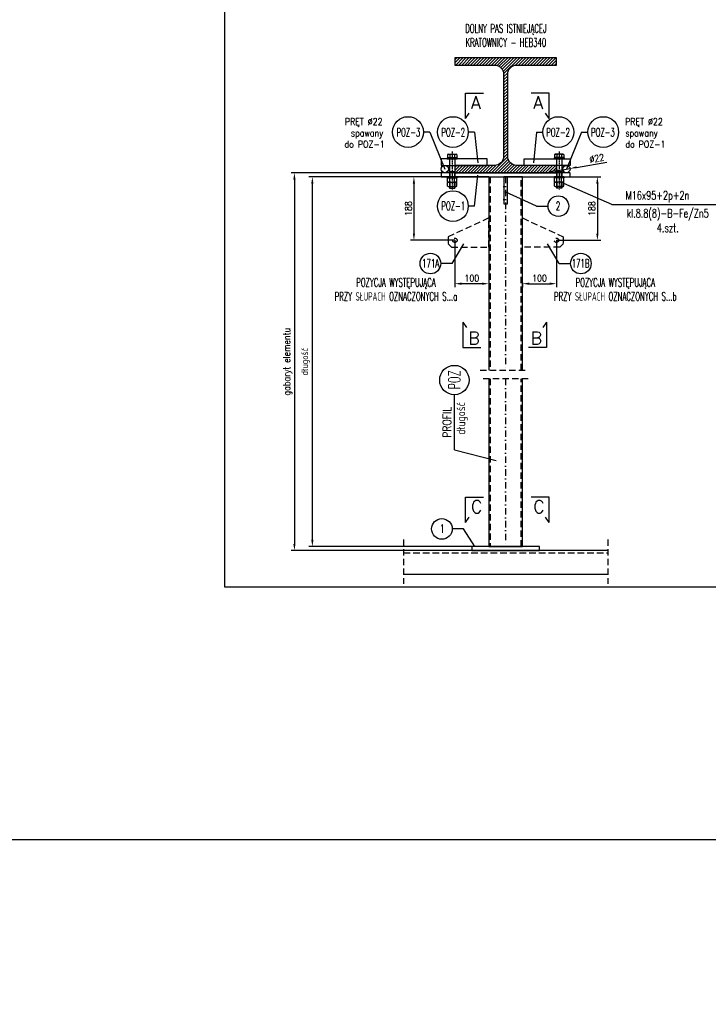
# Model space of a CAD drawing. Header units: millimetres. Extents: x -34919 to 306996, y -293018 to -145733.
# Tile 193 of 256: x 77621 to 79656, y -188508 to -185597. Entities that reach past the tile are written whole.
import ezdxf
from ezdxf.enums import TextEntityAlignment as Align

# ---------------------------------------------------------------- set-up
doc = ezdxf.new("R2010")
doc.units = ezdxf.units.MM
doc.header["$LTSCALE"] = 3
for name, pattern in [('BORDER2', [0.875, 0.25, -0.125, 0.25, -0.125, 0, -0.125]), ('DASHDOT', [25.4, 12.7, -6.35, 0, -6.35]), ('HIDDEN', [9.525, 6.35, -3.175])]:
    doc.linetypes.add(name, pattern=pattern)
for name, color, linetype in [('0_18', 4, 'Continuous'), ('1_Słupy', 1, 'Continuous'), ('blaszki', 6, 'Continuous'), ('K-wypełnienia', 8, 'Continuous'), ('poziome 1', 7, 'Continuous'), ('Prz', 5, 'Continuous'), ('slupki', 7, 'Continuous'), ('stezenia', 4, 'Continuous'), ('TROJKAT', 21, 'Continuous')]:
    doc.layers.add(name, color=color, linetype=linetype)
doc.layers.add('OPISY', color=2, linetype='Continuous', lineweight=13)
doc.styles.add('NOVE3', font='romans.shx', dxfattribs={"width": 0.7})
doc.styles.add('R20', font='romans.shx', dxfattribs={"width": 0.85})
doc.styles.add('R50', font='romans.shx', dxfattribs={"width": 0.85, "height": 50})
doc.styles.add('ROMANS', font='romans.shx')
doc.dimstyles.new('Skala 1_10', dxfattribs={"dimscale": 10, "dimtxt": 2, "dimasz": 2, "dimexe": 1, "dimexo": 0, "dimtad": 1, "dimdec": 0, "dimdsep": 46, "dimtxsty": 'R20', "dimcen": 0, "dimclrd": 4, "dimclre": 4, "dimclrt": 3, "dimadec": 0, "dimazin": 0, "dimtfac": 1, "dimtdec": 0, "dimtix": 1, "dimtmove": 0, "dimatfit": 2, "dimfxl": 1, "dimtolj": 1, "dimtzin": 0, "dimarcsym": 0})

# ---------------------------------------------------------------- blocks, each defined once
blk = doc.blocks.new('połaczenie montażowe')
at = {"color": 7, "linetype": 'BORDER2'}
for p, q in [((-62.8, 158), (49.6, 158)), ((-62.8, -158), (49.6, -158))]:
    blk.add_line(p, q, dxfattribs=at)
at = {"color": 4}
for p, q in [((-54.5, 168.6), (-54.5, 146.3)), ((-53.7, 171.8), (-45.2, 171.8)), ((-53.5, 164.9), (-45.2, 164.9)), ((-53.5, 151.1), (-45.2, 151.1)), ((-45.2, 171.8), (-45.2, 144.2)), ((-45.2, 170.8), (-44.5, 170.8)), ((-44.5, 170.8), (-44.5, 145.2)), ((-41.5, 166), (12, 166)), ((-41.5, 150), (12, 150)), ((-3.6, 166), (-3.6, 150)), ((-3.6, 164.5), (12, 164.5)), ((-3.6, 151.5), (12, 151.5)), ((28, 166), (46, 166)), ((28, 164.5), (46, 164.5)), ((28, 151.5), (46, 151.5)), ((28, 150), (46, 150)), ((46, 166), (46, 150)), ((-53.7, 144.2), (-45.2, 144.2)), ((-45.2, 145.2), (-44.5, 145.2)), ((-53.7, -144.2), (-45.2, -144.2)), ((-45.2, -171.9), (-45.2, -144.2)), ((-45.2, -145.2), (-44.5, -145.2)), ((-44.5, -170.9), (-44.5, -145.2)), ((-54.5, -168.6), (-54.5, -146.3)), ((-53.7, -171.9), (-45.2, -171.9)), ((-53.5, -151.1), (-45.2, -151.1)), ((-53.5, -164.9), (-45.2, -164.9)), ((-45.2, -170.9), (-44.5, -170.9)), ((-41.5, -150), (12, -150)), ((-41.5, -166), (12, -166)), ((-3.6, -166), (-3.6, -150)), ((-3.6, -151.5), (12, -151.5)), ((-3.6, -164.5), (12, -164.5)), ((28, -150), (46, -150)), ((28, -151.5), (46, -151.5)), ((28, -164.5), (46, -164.5)), ((28, -166), (46, -166)), ((46, -166), (46, -150))]:
    blk.add_line(p, q, dxfattribs=at)
at = {"color": 7}
for p, q in [((-44.5, 172.4), (-44, 172.9)), ((-44.5, 172.4), (-44.5, 143.6)), ((-44, 172.9), (-41.5, 172.9)), ((-41.5, 172.9), (-41.5, 143.1)), ((12, 172.4), (12.5, 172.9)), ((12, 172.4), (12, 143.6)), ((12.5, 172.9), (15, 172.9)), ((15, 172.9), (15, 143.1)), ((15, 168.6), (15, 148.3)), ((15, 168.6), (15, 148.3)), ((28, 172.9), (28, 143.1)), ((28, 168.6), (28, 148.3)), ((28, 168.6), (28, 148.3)), ((-44.5, 143.6), (-44, 143.1)), ((-44, 143.1), (-41.5, 143.1)), ((12, 143.6), (12.5, 143.1)), ((12.5, 143.1), (15, 143.1)), ((-44.5, -143.6), (-44, -143.1)), ((-44.5, -172.4), (-44.5, -143.6)), ((-44, -143.1), (-41.5, -143.1)), ((-41.5, -172.9), (-41.5, -143.1)), ((12, -143.6), (12.5, -143.1)), ((12, -172.4), (12, -143.6)), ((12.5, -143.1), (15, -143.1)), ((15, -172.9), (15, -143.1)), ((28, -172.9), (28, -143.1)), ((-44.5, -172.4), (-44, -172.9)), ((-44, -172.9), (-41.5, -172.9)), ((12, -172.4), (12.5, -172.9)), ((12.5, -172.9), (15, -172.9)), ((15, -168.6), (15, -148.3)), ((15, -168.6), (15, -148.3)), ((28, -168.6), (28, -148.3)), ((28, -168.6), (28, -148.3))]:
    blk.add_line(p, q, dxfattribs=at)
at = {"color": 3}
for p, q in [((27.2, 171.8), (15.8, 171.8)), ((27, 164.9), (16, 164.9)), ((28, 151.1), (16, 151.1)), ((28, 168.6), (28, 148.3)), ((40.2, 171.8), (28.8, 171.8)), ((40, 164.9), (29, 164.9)), ((41, 151.1), (29, 151.1)), ((41, 168.6), (41, 148.3)), ((27.2, 144.2), (15.8, 144.2)), ((40.2, 144.2), (28.8, 144.2)), ((27.2, -144.2), (15.8, -144.2)), ((40.2, -144.2), (28.8, -144.2)), ((27.2, -171.9), (15.8, -171.9)), ((28, -151.1), (16, -151.1)), ((27, -164.9), (16, -164.9)), ((28, -168.6), (28, -148.3)), ((40.2, -171.9), (28.8, -171.9)), ((41, -151.1), (29, -151.1)), ((40, -164.9), (29, -164.9)), ((41, -168.6), (41, -148.3))]:
    blk.add_line(p, q, dxfattribs=at)
at = {"color": 4}
for centre, radius, start, end in [((-43.6, 167.6), 10.9, 156.9535, 174.7762), ((-46.1, 168.9), 8.39, 182.384, 208.3594), ((-46.1, 160.9), 8.39, 151.6406, 177.616), ((-40.8, 156.2), 13.8, 181.783, 202.0553), ((-40.8, 145.9), 13.8, 157.9447, 178.217), ((-49.3, 147.1), 5.24, 187.8423, 213.6182), ((-49.3, -147.1), 5.24, 146.3818, 172.1577), ((-40.8, -145.9), 13.8, 181.783, 202.0553), ((-40.8, -156.2), 13.8, 157.9447, 178.217), ((-46.1, -160.9), 8.39, 182.384, 208.3594), ((-46.1, -168.9), 8.39, 151.6406, 177.616), ((-43.6, -167.6), 10.9, 185.2238, 203.0465)]:
    blk.add_arc(centre, radius, start, end, dxfattribs=at)
at = {"color": 3}
for centre, radius, start, end in [((25.9, 167.6), 10.9, 156.9535, 174.7762), ((23.4, 168.9), 8.39, 182.384, 208.3594), ((20, 161.9), 5.05, 143.1698, 176.696), ((20, 154.1), 5.05, 183.304, 216.8302), ((20, 148), 5.05, 143.1698, 176.696), ((32.3, 149.6), 17.3, 184.1009, 198.2664), ((19.6, 168.9), 8.39, 331.6406, 357.616), ((23, 161.9), 5.05, 3.304, 36.8302), ((23, 154.1), 5.05, 323.1698, 356.696), ((23, 148), 5.05, 3.304, 36.8302), ((17.1, 167.6), 10.9, 5.2238, 23.0465), ((10.7, 149.6), 17.3, 341.7336, 355.8991), ((38.9, 167.6), 10.9, 156.9535, 174.7762), ((36.4, 168.9), 8.39, 182.384, 208.3594), ((33, 161.9), 5.05, 143.1698, 176.696), ((33, 154.1), 5.05, 183.304, 216.8302), ((33, 148), 5.05, 143.1698, 176.696), ((45.3, 149.6), 17.3, 184.1009, 198.2664), ((32.6, 168.9), 8.39, 331.6406, 357.616), ((36, 161.9), 5.05, 3.304, 36.8302), ((36, 154.1), 5.05, 323.1698, 356.696), ((36, 148), 5.05, 3.304, 36.8302), ((30.1, 167.6), 10.9, 5.2238, 23.0465), ((23.7, 149.6), 17.3, 341.7336, 355.8991), ((32.3, -149.6), 17.3, 161.7336, 175.8991), ((10.7, -149.6), 17.3, 4.1009, 18.2664), ((45.3, -149.6), 17.3, 161.7336, 175.8991), ((23.7, -149.6), 17.3, 4.1009, 18.2664), ((20, -148), 5.05, 183.304, 216.8302), ((20, -154.1), 5.05, 143.1698, 176.696), ((20, -161.9), 5.05, 183.304, 216.8302), ((23.4, -168.9), 8.39, 151.6406, 177.616), ((25.9, -167.6), 10.9, 185.2238, 203.0465), ((23, -148), 5.05, 323.1698, 356.696), ((23, -154.1), 5.05, 3.304, 36.8302), ((23, -161.9), 5.05, 323.1698, 356.696), ((19.6, -168.9), 8.39, 2.384, 28.3594), ((17.1, -167.6), 10.9, 336.9535, 354.7762), ((33, -148), 5.05, 183.304, 216.8302), ((33, -154.1), 5.05, 143.1698, 176.696), ((33, -161.9), 5.05, 183.304, 216.8302), ((36.4, -168.9), 8.39, 151.6406, 177.616), ((38.9, -167.6), 10.9, 185.2238, 203.0465), ((36, -148), 5.05, 323.1698, 356.696), ((36, -154.1), 5.05, 3.304, 36.8302), ((36, -161.9), 5.05, 323.1698, 356.696), ((32.6, -168.9), 8.39, 2.384, 28.3594), ((30.1, -167.6), 10.9, 336.9535, 354.7762)]:
    blk.add_arc(centre, radius, start, end, dxfattribs=at)
at = {"layer": 'stezenia', "color": 6}
for points in [[(-41.5, 190.2), (-21.5, 190.2), (-21.5, 55), (-41.5, 55)], [(12, 190.2), (0, 190.2), (0, -190.2), (12, -190.2)], [(-41.5, -190.2), (-21.5, -190.2), (-21.5, -55), (-41.5, -55)]]:
    blk.add_lwpolyline(points, close=True, dxfattribs=at)
at = {"layer": 'stezenia', "color": 3}
for centre in [(-10.8, 179.5), (-10.8, -179.5)]:
    blk.add_circle(centre, 10.8, dxfattribs=at)
blk = doc.blocks.new('*X203')
at = {"color": 0}
for p, q in [((558, 1768.9), (573.1, 1784)), ((558, 1777.8), (564.2, 1784)), ((560.4, 1762.5), (581.9, 1784)), ((569.3, 1762.5), (590.8, 1784)), ((578.1, 1762.5), (599.6, 1784)), ((586.9, 1762.5), (608.4, 1784)), ((595.8, 1762.5), (617.3, 1784)), ((604.6, 1762.5), (626.1, 1784)), ((613.5, 1762.5), (635, 1784)), ((622.3, 1762.5), (643.8, 1784)), ((631.1, 1762.5), (652.6, 1784)), ((640, 1762.5), (661.5, 1784)), ((648.8, 1762.5), (670.3, 1784)), ((657.6, 1762.5), (679.1, 1784)), ((666.5, 1762.5), (688, 1784)), ((675.3, 1762.5), (696.8, 1784)), ((683, 1761.3), (705.7, 1784)), ((689.1, 1758.6), (714.5, 1784)), ((694, 1754.7), (723.3, 1784)), ((697.9, 1749.8), (732.2, 1784)), ((700.7, 1743.7), (741, 1784)), ((702, 1736.1), (749.9, 1784)), ((736.9, 1762.2), (758.7, 1784)), ((746, 1762.5), (767.5, 1784)), ((754.9, 1762.5), (776.4, 1784)), ((763.7, 1762.5), (785.2, 1784)), ((772.6, 1762.5), (794.1, 1784)), ((781.4, 1762.5), (802.9, 1784)), ((790.2, 1762.5), (811.7, 1784)), ((799.1, 1762.5), (820.6, 1784)), ((807.9, 1762.5), (829.4, 1784)), ((816.7, 1762.5), (838.2, 1784)), ((825.6, 1762.5), (847.1, 1784)), ((834.4, 1762.5), (855.9, 1784)), ((843.3, 1762.5), (858, 1777.2)), ((852.1, 1762.5), (858, 1768.4)), ((702, 1727.3), (714.3, 1739.6)), ((702, 1718.5), (714, 1730.5)), ((702, 1709.6), (714, 1721.6)), ((702, 1700.8), (714, 1712.8)), ((702, 1691.9), (714, 1703.9)), ((702, 1683.1), (714, 1695.1)), ((702, 1674.3), (714, 1686.3)), ((702, 1665.4), (714, 1677.4)), ((702, 1656.6), (714, 1668.6)), ((702, 1647.8), (714, 1659.8)), ((702, 1638.9), (714, 1650.9)), ((702, 1630.1), (714, 1642.1)), ((702, 1621.2), (714, 1633.2)), ((702, 1612.4), (714, 1624.4)), ((702, 1603.6), (714, 1615.6)), ((702, 1594.7), (714, 1606.7)), ((702, 1585.9), (714, 1597.9)), ((702, 1577), (714, 1589)), ((702, 1568.2), (714, 1580.2)), ((702, 1559.4), (714, 1571.4)), ((702, 1550.5), (714, 1562.5)), ((702, 1541.7), (714, 1553.7)), ((702, 1532.9), (714, 1544.9)), ((702, 1524), (714, 1536)), ((702, 1515.2), (714, 1527.2)), ((702, 1506.3), (714, 1518.3)), ((666.2, 1444), (714, 1491.8)), ((701.7, 1488.3), (714, 1500.7)), ((702, 1497.5), (714, 1509.5)), ((558, 1459.6), (563.9, 1465.5)), ((558, 1450.7), (572.8, 1465.5)), ((560.1, 1444), (581.6, 1465.5)), ((569, 1444), (590.5, 1465.5)), ((577.8, 1444), (599.3, 1465.5)), ((586.6, 1444), (608.1, 1465.5)), ((595.5, 1444), (617, 1465.5)), ((604.3, 1444), (625.8, 1465.5)), ((613.1, 1444), (634.6, 1465.5)), ((622, 1444), (643.5, 1465.5)), ((630.8, 1444), (652.3, 1465.5)), ((639.7, 1444), (661.2, 1465.5)), ((648.5, 1444), (670, 1465.5)), ((657.3, 1444), (679.2, 1465.8)), ((675, 1444), (715.3, 1484.3)), ((683.9, 1444), (718.1, 1478.2)), ((692.7, 1444), (722, 1473.3)), ((701.5, 1444), (727, 1469.4)), ((710.4, 1444), (733.1, 1466.7)), ((719.2, 1444), (740.7, 1465.5)), ((728.1, 1444), (749.6, 1465.5)), ((736.9, 1444), (758.4, 1465.5)), ((745.7, 1444), (767.2, 1465.5)), ((754.6, 1444), (776.1, 1465.5)), ((763.4, 1444), (784.9, 1465.5)), ((772.2, 1444), (793.7, 1465.5)), ((781.1, 1444), (802.6, 1465.5)), ((789.9, 1444), (811.4, 1465.5)), ((798.8, 1444), (820.3, 1465.5)), ((807.6, 1444), (829.1, 1465.5)), ((816.4, 1444), (837.9, 1465.5)), ((825.3, 1444), (846.8, 1465.5)), ((834.1, 1444), (855.6, 1465.5)), ((843, 1444), (858, 1459)), ((851.8, 1444), (858, 1450.2))]:
    blk.add_line(p, q, dxfattribs=at)
blk = doc.blocks.new('*D283')
at = {"layer": 'Defpoints', "color": 0, "transparency": 16777216}
for p in [(78867, -186049.5), (78433, -187166.8), (78957.3, -187166.8)]:
    blk.add_point(p, dxfattribs=at)
at = {"layer": 'stezenia', "color": 4, "lineweight": -2, "transparency": 16777216}
for p, q in [((78867, -186049.5), (78423, -186049.5)), ((78433, -186069.5), (78433, -187146.8)), ((78957.3, -187166.8), (78423, -187166.8))]:
    blk.add_line(p, q, dxfattribs=at)
at = {"layer": 'stezenia', "color": 4, "transparency": 16777216}
for points in [[(78429.7, -186069.5), (78436.3, -186069.5), (78433, -186049.5)], [(78429.7, -187146.8), (78436.3, -187146.8), (78433, -187166.8)]]:
    blk.add_solid(points, dxfattribs=at)
at = {"layer": 'stezenia', "color": 3, "transparency": 16777216, "insert": (78413.4, -186608.1), "char_height": 20, "attachment_point": 5, "rotation": 90, "style": 'R20'}
blk.add_mtext('\\A1;gabaryt elementu', dxfattribs=at)
blk = doc.blocks.new('*D284')
at = {"layer": 'Defpoints', "color": 0, "transparency": 16777216}
for p in [(78486, -186061.5), (79007.3, -186061.5, 0), (79007.3, -187154.8, 0)]:
    blk.add_point(p, dxfattribs=at)
at = {"layer": 'stezenia', "color": 4, "lineweight": -2, "transparency": 16777216}
for p, q in [((79007.3, -186061.5), (78476, -186061.5)), ((78486, -187134.8), (78486, -186081.5)), ((79007.3, -187154.8), (78476, -187154.8))]:
    blk.add_line(p, q, dxfattribs=at)
at = {"layer": 'stezenia', "color": 4, "transparency": 16777216}
for points in [[(78482.7, -186081.5), (78489.4, -186081.5), (78486, -186061.5)], [(78482.7, -187134.8), (78489.4, -187134.8), (78486, -187154.8)]]:
    blk.add_solid(points, dxfattribs=at)
at = {"layer": 'stezenia', "color": 3, "transparency": 16777216, "insert": (78466.5, -186608.1), "char_height": 20, "attachment_point": 5, "rotation": 90, "style": 'R20'}
blk.add_mtext('\\A1;długość', dxfattribs=at)
blk = doc.blocks.new('*D285')
at = {"layer": 'Defpoints', "color": 0, "transparency": 16777216}
for p in [(78907.3, -186249.2, 0), (78907.3, -186377.5), (79007.3, -186375.4, 0)]:
    blk.add_point(p, dxfattribs=at)
at = {"layer": 'stezenia', "color": 4, "lineweight": -2, "transparency": 16777216}
for p, q in [((78907.3, -186249.2), (78907.3, -186387.5)), ((78987.3, -186377.5), (78927.3, -186377.5)), ((79007.3, -186375.4), (79007.3, -186387.5))]:
    blk.add_line(p, q, dxfattribs=at)
at = {"layer": 'stezenia', "color": 4, "transparency": 16777216}
for points in [[(78927.3, -186374.2), (78927.3, -186380.9), (78907.3, -186377.5)], [(78987.3, -186374.2), (78987.3, -186380.9), (79007.3, -186377.5)]]:
    blk.add_solid(points, dxfattribs=at)
at = {"layer": 'stezenia', "color": 3, "transparency": 16777216, "insert": (78957.3, -186361.3), "char_height": 20, "attachment_point": 5, "style": 'R20'}
blk.add_mtext('\\A1;100', dxfattribs=at)
blk = doc.blocks.new('*D286')
at = {"layer": 'Defpoints', "color": 0, "transparency": 16777216}
for p in [(78867, -186061.5), (78786.2, -186249.2), (78907.3, -186249.2)]:
    blk.add_point(p, dxfattribs=at)
at = {"layer": 'stezenia', "color": 4, "lineweight": -2, "transparency": 16777216}
for p, q in [((78867, -186061.5), (78776.2, -186061.5)), ((78786.2, -186081.5), (78786.2, -186229.2)), ((78907.3, -186249.2), (78776.2, -186249.2))]:
    blk.add_line(p, q, dxfattribs=at)
at = {"layer": 'stezenia', "color": 4, "transparency": 16777216}
for points in [[(78782.8, -186081.5), (78789.5, -186081.5), (78786.2, -186061.5)], [(78782.8, -186229.2), (78789.5, -186229.2), (78786.2, -186249.2)]]:
    blk.add_solid(points, dxfattribs=at)
at = {"layer": 'stezenia', "color": 3, "transparency": 16777216, "insert": (78769.9, -186155.3), "char_height": 20, "attachment_point": 5, "rotation": 90, "style": 'R20'}
blk.add_mtext('\\A1;188', dxfattribs=at)
blk = doc.blocks.new('*D287')
at = {"layer": 'Defpoints', "color": 0, "transparency": 16777216}
for p in [(79247.5, -186061.5), (79207.3, -186249.2), (79328.3, -186249.2)]:
    blk.add_point(p, dxfattribs=at)
at = {"layer": 'stezenia', "color": 4, "lineweight": -2, "transparency": 16777216}
for p, q in [((79247.5, -186061.5), (79338.3, -186061.5)), ((79328.3, -186081.5), (79328.3, -186229.2)), ((79207.3, -186249.2), (79338.3, -186249.2))]:
    blk.add_line(p, q, dxfattribs=at)
at = {"layer": 'stezenia', "color": 4, "transparency": 16777216}
for points in [[(79325, -186081.5), (79331.7, -186081.5), (79328.3, -186061.5)], [(79325, -186229.2), (79331.7, -186229.2), (79328.3, -186249.2)]]:
    blk.add_solid(points, dxfattribs=at)
at = {"layer": 'stezenia', "color": 3, "transparency": 16777216, "insert": (79312.1, -186155.3), "char_height": 20, "attachment_point": 5, "rotation": 90, "style": 'R20'}
blk.add_mtext('\\A1;188', dxfattribs=at)
blk = doc.blocks.new('*D297')
at = {"layer": 'Defpoints', "color": 0, "transparency": 16777216}
for p in [(79226.1, -186040.5), (79247.3, -186037)]:
    blk.add_point(p, dxfattribs=at)
at = {"layer": 'stezenia', "color": 4, "lineweight": -2, "transparency": 16777216}
for p, q in [((79267.1, -186033.6), (79356.7, -186018.5)), ((79206.4, -186043.8), (79186.7, -186047.2)), ((79226.1, -186040.5), (79247.3, -186037))]:
    blk.add_line(p, q, dxfattribs=at)
at = {"layer": 'stezenia', "color": 4, "transparency": 16777216}
for points in [[(79205.9, -186040.6), (79207, -186047.1), (79226.1, -186040.5)], [(79266.5, -186030.3), (79267.6, -186036.9), (79247.3, -186037)]]:
    blk.add_solid(points, dxfattribs=at)
at = {"layer": 'stezenia', "color": 3, "transparency": 16777216, "insert": (79326.6, -186007.1), "char_height": 20, "attachment_point": 5, "rotation": 9.5561, "style": 'R20'}
blk.add_mtext('\\A1;∅22', dxfattribs=at)
blk = doc.blocks.new('*D308')
at = {"color": 4, "lineweight": -2, "transparency": 16777216}
for p, q in [((79207.3, -186249.2), (79207.3, -186387.5)), ((79107.3, -186375.4), (79107.3, -186387.5)), ((79127.3, -186377.5), (79187.3, -186377.5))]:
    blk.add_line(p, q, dxfattribs=at)
at = {"color": 4, "transparency": 16777216}
for points in [[(79127.3, -186374.2), (79127.3, -186380.9), (79107.3, -186377.5)], [(79187.3, -186374.2), (79187.3, -186380.9), (79207.3, -186377.5)]]:
    blk.add_solid(points, dxfattribs=at)
at = {"layer": 'Defpoints', "color": 0, "transparency": 16777216}
for p in [(79207.3, -186249.2, 0), (79107.3, -186375.4, 0), (79207.3, -186377.5)]:
    blk.add_point(p, dxfattribs=at)
at = {"color": 3, "transparency": 16777216, "insert": (79157.3, -186361.3), "char_height": 20, "attachment_point": 5, "style": 'R20'}
blk.add_mtext('\\A1;100', dxfattribs=at)

msp = doc.modelspace()

# ---------------------------------------------------------------- linework, layer by layer
at = {"color": 1}
for p, q in [((78938.954, -185888.837, 0), (78938.954, -185814.019, 0)), ((78938.954, -185814.019, 0), (78991.63, -185814.019, 0)), ((79185.506, -185814.019, 0), (79132.83, -185814.019, 0)), ((79185.506, -185888.837, 0), (79185.506, -185814.019, 0)), ((78938.954, -185888.837, 0), (78949.752, -185873.237, 0)), ((79185.506, -185888.837, 0), (79174.708, -185873.237, 0)), ((78931.089, -186491.525, 0), (78931.089, -186566.343, 0)), ((78931.089, -186491.525, 0), (78941.887, -186507.125, 0)), ((79177.642, -186491.525, 0), (79166.844, -186507.125, 0)), ((79177.642, -186491.525, 0), (79177.642, -186566.343, 0)), ((78931.089, -186566.343, 0), (78983.765, -186566.343, 0)), ((79177.642, -186566.343, 0), (79124.966, -186566.343, 0)), ((78938.954, -187083.829, 0), (78938.954, -187009.011, 0)), ((78938.954, -187009.011, 0), (78991.63, -187009.011, 0)), ((79185.506, -187009.011, 0), (79132.83, -187009.011, 0)), ((79185.506, -187083.829, 0), (79185.506, -187009.011, 0)), ((78938.954, -187083.829, 0), (78949.752, -187068.228, 0)), ((79185.506, -187083.829, 0), (79174.708, -187068.228, 0))]:
    msp.add_line(p, q, dxfattribs=at)
at = {"color": 4}
for p, q in [((78833.083, -185929.248), (78814.324, -185929.248)), ((78833.083, -185929.248), (78877.779, -186038.738)), ((78965.631, -185929.248), (78946.871, -185929.248)), ((78965.631, -185929.248), (78975.141, -186020.542, 0)), ((79148.882, -185929.248), (79139.371, -186020.542, 0)), ((79148.882, -185929.248), (79167.641, -185929.248)), ((79281.429, -185929.248), (79236.733, -186038.738)), ((79281.429, -185929.248), (79300.189, -185929.248)), ((78965.631, -186148.227), (78975.141, -186056.933, 0)), ((79148.882, -186148.227), (79056.127, -186106.015, 0)), ((78965.631, -186148.227), (78946.871, -186148.227)), ((79148.882, -186148.227), (79182.641, -186148.227)), ((78899.192, -186317.95), (78933.943, -186260.023, 0)), ((79215.32, -186317.95), (79180.57, -186260.023, 0)), ((78899.192, -186317.95), (78865.433, -186317.95)), ((79215.32, -186317.95), (79249.08, -186317.95)), ((78905.845, -186869.024), (78905.845, -186706.075)), ((78905.845, -186869.024), (79029.682, -186900.726)), ((78933.105, -187102.551), (78899.346, -187102.551))]:
    msp.add_line(p, q, dxfattribs=at)
at = {"color": 7}
msp.add_line((79007.349, -186061.488, 0), (78957.256, -186061.488, 0), dxfattribs=at)
at = {"color": 7, "linetype": 'Continuous'}
msp.add_lwpolyline([(79207.256, -185709.488), (78907.256, -185709.488), (78907.256, -185730.988), (79024.256, -185730.988, -0.41421356), (79051.256, -185757.988), (79051.256, -186000.988, -0.41421356), (79024.256, -186027.988), (78907.256, -186027.988), (78907.256, -186049.488), (79207.256, -186049.488), (79207.256, -186027.988), (79090.256, -186027.988, -0.41421356), (79063.256, -186000.988), (79063.256, -185757.988, -0.41421356), (79090.256, -185730.988), (79207.256, -185730.988)], format="xyb", close=True, dxfattribs=at)
at = {"color": 6}
msp.add_lwpolyline([(78957.256, -187154.78), (78957.256, -187166.78), (79157.256, -187166.78), (79157.256, -187154.78)], close=True, dxfattribs=at)
at = {"color": 4}
for centre, radius in [((78768.828, -185929.248), 45.496), ((78901.375, -185929.248), 45.496), ((79213.138, -185929.248), 45.496), ((79345.685, -185929.248), 45.496), ((78901.375, -186148.227), 45.496), ((79213.138, -186148.227), 30.496), ((78834.937, -186317.95), 30.496), ((79279.576, -186317.95), 30.496), ((78868.849, -187102.551), 30.496)]:
    msp.add_circle(centre, radius, dxfattribs=at)
at = {"layer": '0_18'}
msp.add_line((78966.058, -187154.78), (78933.105, -187102.551), dxfattribs=at)
at = {"layer": 'blaszki'}
msp.add_line((79107.256, -186061.488, 0), (79157.256, -186061.488, 0), dxfattribs=at)
at = {"layer": 'blaszki', "elevation": 0}
msp.add_lwpolyline([(79052.256, -186141.488), (79062.256, -186141.488), (79062.256, -186061.488), (79052.256, -186061.488)], close=True, dxfattribs=at)
at = {"layer": 'K-wypełnienia', "color": 1, "linetype": 'Continuous'}
msp.add_circle((78905.845, -186662.509), 43.566, dxfattribs=at)
at = {"layer": 'poziome 1', "color": 7, "linetype": 'HIDDEN'}
for p, q in [((78755.622, -187133.973), (78755.622, -187265.052)), ((79358.891, -187133.973), (79358.891, -187265.052))]:
    msp.add_line(p, q, dxfattribs=at)
at = {"layer": 'poziome 1', "color": 7}
for p, q in [((79358.891, -187166.78), (78755.622, -187166.78)), ((78755.622, -187236.78), (79358.891, -187236.78))]:
    msp.add_line(p, q, dxfattribs=at)
at = {"layer": 'poziome 1', "color": 7, "linetype": 'HIDDEN', "elevation": 0}
msp.add_lwpolyline([(78755.622, -187173.78), (79358.891, -187173.78)], dxfattribs=at)
at = {"layer": 'Prz'}
msp.add_lwpolyline([(78227.584, -184374.722), (82327.584, -184374.722), (82327.584, -187274.722), (78227.584, -187274.722)], close=True, dxfattribs=at)
at = {"layer": 'slupki', "color": 4, "linetype": 'DASHDOT', "ltscale": 0.5}
for p, q in [((79052.256, -186061.488, 0), (79052.256, -186141.488, 0)), ((79057.256, -186061.488), (79057.256, -186633.327)), ((79057.256, -186658.807), (79057.256, -187154.78))]:
    msp.add_line(p, q, dxfattribs=at)
at = {"layer": 'slupki', "color": 3, "elevation": 0}
for points in [[(79007.328, -186061.488), (79007.29, -186633.327)], [(79107.256, -186061.488), (79062.256, -186061.488)], [(79107.256, -186633.327), (79107.256, -186061.488)], [(79007.289, -186658.807), (79007.256, -187154.78), (79107.256, -187154.78), (79107.256, -186658.807)]]:
    msp.add_lwpolyline(points, dxfattribs=at)
at = {"layer": 'slupki', "linetype": 'HIDDEN', "elevation": 0}
for points in [[(79011.256, -186061.488), (79011.256, -186633.327)], [(79103.256, -186633.327), (79103.256, -186061.488)], [(79011.256, -186658.807), (79011.256, -187154.78)], [(79103.256, -187154.78), (79103.256, -186658.807)]]:
    msp.add_lwpolyline(points, dxfattribs=at)
at = {"layer": 'slupki', "color": 4, "linetype": 'HIDDEN', "elevation": 0}
for points in [[(79007.256, -186183.212), (78887.256, -186239.212), (78887.256, -186239.212), (78887.256, -186259.212), (78897.256, -186269.212), (79007.256, -186269.212), (79007.256, -186183.212)], [(79107.256, -186183.212), (79227.256, -186239.212), (79227.256, -186239.212), (79227.256, -186259.212), (79217.256, -186269.212), (79107.256, -186269.212), (79107.256, -186183.212)]]:
    msp.add_lwpolyline(points, dxfattribs=at)
at = {"layer": 'slupki', "linetype": 'HIDDEN'}
for points in [[(78981.841, -186633.327), (79124.141, -186633.327)], [(79124.141, -186658.807), (78981.841, -186658.807)]]:
    msp.add_lwpolyline(points, dxfattribs=at)
at = {"layer": 'slupki', "color": 4, "linetype": 'HIDDEN'}
for centre in [(78907.256, -186249.212, 0), (79207.256, -186249.212, 0)]:
    msp.add_circle(centre, 6.5, dxfattribs=at)
at = {"layer": 'stezenia', "color": 9}
msp.add_lwpolyline([(67732.721, -179767.19), (91189.771, -179767.19), (91189.771, -188022.028), (67732.721, -188022.028)], close=True, dxfattribs=at)
at = {"layer": 'TROJKAT', "color": 4, "linetype": 'Continuous'}
for q in [(79229.106, -186081.076), (79678.39, -186143.25)]:
    msp.add_line((79371.342, -186143.25), q, dxfattribs=at)

# ---------------------------------------------------------------- block references
at = {"color": 7, "linetype": 'Continuous', "rotation": 180}
msp.add_blockref('*X203', (79765.256, -184265.488), dxfattribs=at)
at = {"layer": 'stezenia', "color": 3, "rotation": 270}
msp.add_blockref('połaczenie montażowe', (79057.256, -186049.488), dxfattribs=at)

# ---------------------------------------------------------------- texts
at = {"color": 4, "style": 'R50', "width": 0.6}
for s, p in [('DOLNY PAS ISTNIEJĄCEJ', (79057.943, -185625.953)), ('KRATOWNICY - HEB340', (79057.943, -185664.294)), ('POZ-3', (78769.771, -185929.95)), ('POZ-2', (78902.319, -185929.95)), ('POZ-2', (79212.194, -185929.95)), ('POZ-3', (79344.742, -185929.95)), ('POZ-1', (78902.319, -186147.525)), ('2', (79212.194, -186147.525)), ('171A', (78835.88, -186317.248)), ('171B', (79278.632, -186317.248)), ('POZYCJA WYSTĘPUJĄCA', (78733.127, -186376.88)), ('POZYCJA WYSTĘPUJĄCA', (79381.386, -186376.88)), ('PRZY SŁUPACH OZNACZONYCH S...a', (78733.127, -186415.221)), ('PRZY SŁUPACH OZNACZONYCH S...b', (79381.386, -186415.221)), ('1', (78869.793, -187101.849))]:
    msp.add_text(s, height=25, dxfattribs=at).set_placement(p, align=Align.MIDDLE)
at = {"color": 20, "insert": (33837.901, -182331.101), "char_height": 300, "width": 16331.01415, "attachment_point": 1, "style": 'NOVE3'}
msp.add_mtext('{\\C1;Wytyczne montażowe\\P\\H0.83333x;\\C3;Podczas montażu należy bezwzględnie przestrzegać dopuszczalnych tolerancji z uwagi na ścisłe dopasowanie elementów amortyzujących ugięcia dźwigarów przekrycia auli.\\P\\H1.2x;\\C1;\\PZabezpieczenia antykorozyjne.\\C256;\\P\\H0.83333x;\\C3;Wszystkie elementy stalowe konstrukcji należy poddać ocynkowaniu ogniowemu.\\PKonstrukcje przeznaczone do cynkowania ogniowego powinny odpowiadać następującym warunkom:\\P\\pl900;^I1. Spoiny powinny być wykonane metodą półautomatyczną w osłonie gazów ochronnych. Nie zaleca się spawania elektrodą otuloną, ze względu na złą jakość powłoki cynkowej na spoinach.\\P^I2. Powierzchnia konstrukcji powinna być wolna od: zawalcowań, zgorzelin, odprysków po spawaniu, ostrych krawędzi, zanieczyszczeń farbami, olejami, emulsjami oraz innymi materiałami stosowanymi przy trasowaniu, znakowaniu, spawaniu, wierceniu itp. W przypadku spawania elektrodą należy dokładnie usunąć otulinę spawalniczą w celu zminimalizowania wad powłoki. Po ocynkowaniu uwydatnią się wady jakości powierzchni stali np. zawalcowania, rysy traserskie, zeszlifowania, pory, odpryski spawalnicze, wadliwe spoiny.\\P^I3. Elementy konstrukcyjne powinny posiadać odpowiednie otwory technologiczne do odpowietrzenia, swobodnego przepływu cynku zewnątrz i wewnątrz elementu oraz do podwieszenia (mogą być przyspawane uchwyty z blachy z otworami).\\P^I4. W przypadku powierzchni spawanych na zakładkę, spoina powinna być szczelna ze wszystkich stron (spawana na około), a nakładki szczelnie przylegać do konstrukcji. Przekroje skrzynkowe oraz powierzchnie nakładające się mogą powodować uszkodzenie konstrukcji - pękanie spoin.\\P^I5. Każdy element konstrukcyjny powinien składać się z jednego gatunku stali.\\P^I6. Konstrukcje nie powinny posiadać małych szczelin lub wnęk. Spoiny powinny być szczelne i zamknięte wokół elementu, ponieważ w przeciwnym przypadku mogą po cynkowaniu wylewać się z nich resztki topnika i kwasu pogarszając jakość powłoki (tzw. "krwawe wycieki").\\P^I7. Naddatek wymiarowy dla otworów pod śruby powinien wynosić 1 - 2 mm.\\PTermiczne oddziaływanie kąpieli cynkowej uwalnia w elementach naprężenia wewnętrzne, co może powodować odkształcenia. Szczególnie uwidacznia się to w elementach spawanych. Dotyczy to także dwuteowników spawanych, których odkształcenia po cynkowaniu mogą przekroczyć dopuszczalne normy, oraz nie usztywnionych arkuszy blach i otwartych kształtowników giętych.\\P\\C256;\\P\\pl0;\\H1.2x;\\C1;Malowanie konstrukcji.\\P\\H0.83333x;\\C3;Wszystkie elementy stalowe konstrukcji należy pomalować proszkowo na kolor RAL 9011}', dxfattribs=at)
at = {"layer": '1_Słupy', "color": 1, "style": 'ROMANS'}
for s, p in [('A', (78954.659, -185860.951, 0)), ('A', (79138.767, -185860.951, 0)), ('B', (78946.795, -186556.911, 0)), ('B', (79130.903, -186556.911, 0)), ('C', (78954.659, -187055.943, 0)), ('C', (79138.767, -187055.943, 0))]:
    msp.add_text(s, height=37.5, dxfattribs=at).set_placement(p)
at = {"layer": 'OPISY', "color": 3, "style": 'ROMANS', "width": 0.7}
for s, p in [('M16x95+2p+2n', (79506.027, -186128.865)), ('kl.8.8(8)-B-Fe/Zn5', (79536.44, -186181.945)), ('4.szt.', (79536.44, -186225.014))]:
    msp.add_text(s, height=25, dxfattribs=at).set_placement(p, align=Align.CENTER)
at = {"layer": 'OPISY', "color": 2, "style": 'R50', "width": 0.6}
msp.add_text('POZ', height=35, rotation=90, dxfattribs=at).set_placement((78905.636, -186662.117), align=Align.MIDDLE)
at = {"layer": 'OPISY', "style": 'R50', "width": 0.8}
for s, p in [('długość', (78928.654, -186776.113)), ('PROFIL', (78883.631, -186787.147))]:
    msp.add_text(s, height=25, rotation=90, dxfattribs=at).set_placement(p, align=Align.MIDDLE)
at = {"layer": 'stezenia', "color": 3, "style": 'R20', "width": 0.85}
for s, p in [('PRĘT ∅22', (78582.021, -185908.609)), ('PRĘT ∅22', (79410.253, -185908.609)), ('spawany', (78599.831, -185941.942)), ('spawany', (79411.063, -185941.942)), ('do POZ-1', (78581.212, -185975.276)), ('do POZ-1', (79411.063, -185975.276))]:
    msp.add_text(s, height=20, dxfattribs=at).set_placement(p)

# ---------------------------------------------------------------- dimensions: what is measured, and where the dimension line sits
at = {"color": 4}
dim = msp.add_linear_dim(base=(79207.256, -186377.538), p1=(79107.256, -186375.399, 0), p2=(79207.256, -186249.212, 0), dimstyle='Skala 1_10', dxfattribs=at)
dim.commit()
dim.dimension.update_dxf_attribs({"geometry": '*D308', "text_midpoint": (79157.256, -186361.288)})
at = {"layer": 'stezenia', "color": 3}
dim = msp.add_diameter_dim_2p(p1=(79226.1326, -186040.5223), p2=(79247.3343, -186036.953), dimstyle='Skala 1_10', dxfattribs=at)
dim.commit()
dim.dimension.update_dxf_attribs({"geometry": '*D297', "text_midpoint": (79329.3374, -186023.1478), "dimtype": 163})
for base, p1, p2, text, picture, middle in [((78432.987, -187166.78), (78867.029, -186049.488), (78957.256, -187166.78), 'gabaryt elementu', '*D283', (78413.404, -186608.134)), ((78486.049, -186061.488), (79007.256, -187154.78, 0), (79007.328, -186061.488, 0), 'długość', '*D284', (78466.466, -186608.134))]:
    dim = msp.add_linear_dim(base=base, p1=p1, p2=p2, angle=90, text=text, dimstyle='Skala 1_10', dxfattribs=at)
    dim.commit()
    dim.dimension.update_dxf_attribs({"geometry": picture, "text_midpoint": middle})
for base, p1, p2, angle, picture, middle in [((78786.169, -186249.212), (78867.029, -186061.488), (78907.256, -186249.212), 90, '*D286', (78769.919, -186155.35)), ((79328.344, -186249.212), (79247.483, -186061.488), (79207.256, -186249.212), 90, '*D287', (79312.094, -186155.35)), ((78907.256, -186377.538), (79007.256, -186375.399, 0), (78907.256, -186249.212, 0), 180, '*D285', (78957.256, -186361.288))]:
    dim = msp.add_linear_dim(base=base, p1=p1, p2=p2, angle=angle, dimstyle='Skala 1_10', dxfattribs=at)
    dim.commit()
    dim.dimension.update_dxf_attribs({"geometry": picture, "text_midpoint": middle})

doc.saveas('drawing.dxf')
